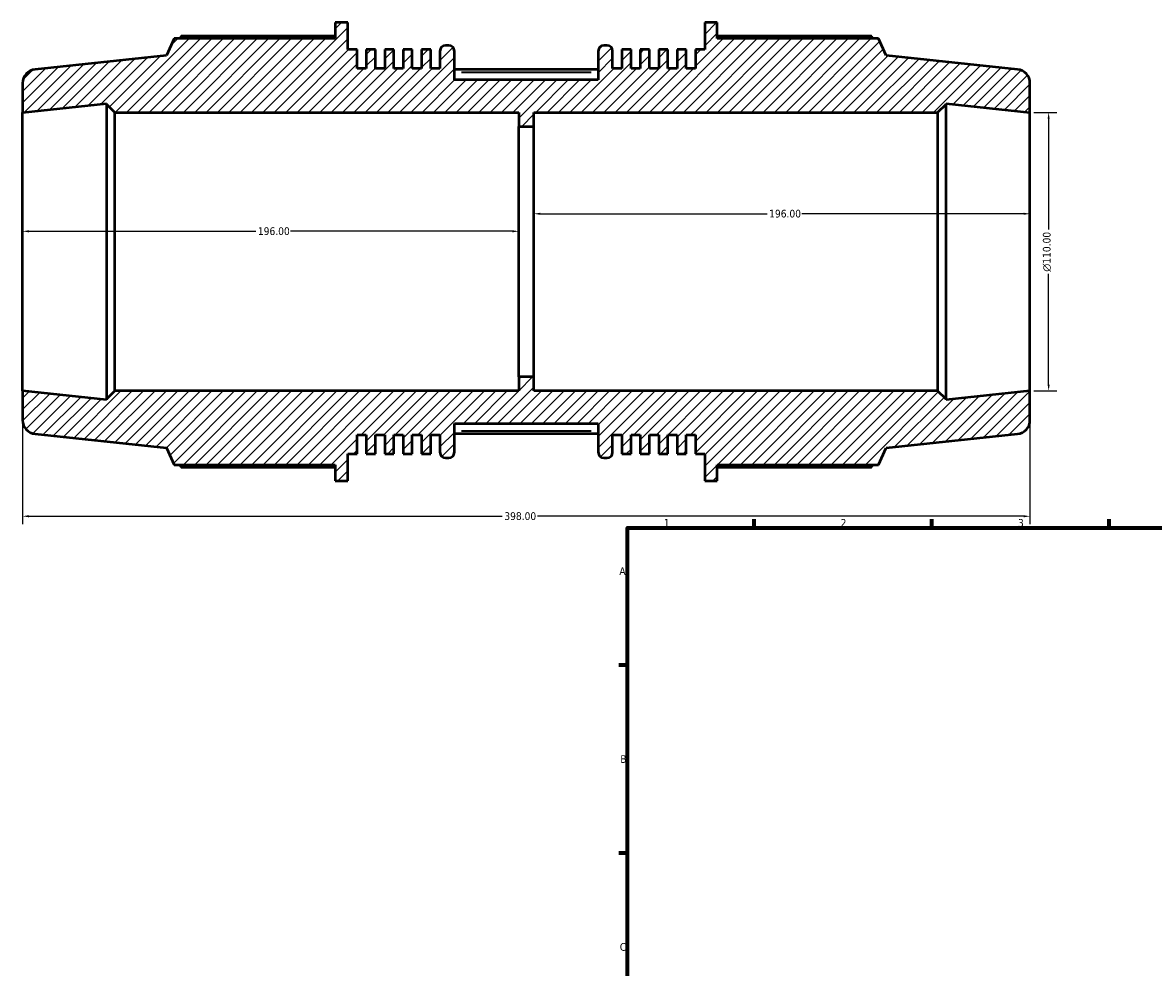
# Model space of a CAD drawing. Header units: millimetres. Extents: x -219 to 1323, y -71 to 933.
# Tile 2 of 6: x -219 to 228, y 400 to 774. Entities that reach past the tile are written whole.
import ezdxf

# ---------------------------------------------------------------- set-up
doc = ezdxf.new("R2010")
doc.units = ezdxf.units.MM
for name, color, linetype, lineweight in [('Border (ANSI)', 7, 'Continuous', 70), ('Dimension (ANSI)', 7, 'Continuous', 25), ('Hatch (ANSI)', 7, 'Continuous', 18), ('Visible (ANSI)', 7, 'Continuous', 50), ('Visible Narrow (ANSI)', 7, 'Continuous', 35)]:
    doc.layers.add(name, color=color, linetype=linetype, lineweight=lineweight)
doc.styles.add('Note Text (ANSI)', font='tahoma.ttf')
doc.dimstyles.new('Default - mm (ANSI)', dxfattribs={"dimtxt": 3.048, "dimasz": 2.5, "dimexe": 3.175, "dimexo": 1.6002, "dimgap": 0.8, "dimtad": 0, "dimtoh": 1, "dimrnd": 1e-08, "dimzin": 4, "dimdsep": 46, "dimtxsty": 'Note Text (ANSI)', "dimcen": 0.09, "dimdle": 10, "dimclrd": 256, "dimclre": 256, "dimclrt": 256, "dimadec": 1, "dimazin": 1, "dimtfac": 1, "dimtofl": 0, "dimtmove": 0, "dimatfit": 3, "dimfxl": 1, "dimtolj": 1, "dimtzin": 4, "dimlwd": -1, "dimlwe": -1, "dimarcsym": 0})

# ---------------------------------------------------------------- blocks, each defined once
blk = doc.blocks.new('Borders Default Border')
at = {"layer": 'Border (ANSI)'}
for p, q in [((70.08, 574), (70.08, 577.45)), ((140.17, 574), (140.17, 577.45)), ((210.25, 574), (210.25, 577.45)), ((20, 519.75), (16.55, 519.75)), ((20, 445.5), (16.55, 445.5))]:
    blk.add_line(p, q, dxfattribs=at)
at = {"layer": 'Border (ANSI)', "flags": 128}
blk.add_lwpolyline([(20, 20), (20, 574), (821, 574), (821, 20), (20, 20)], dxfattribs=at)
at = {"layer": 'Border (ANSI)', "char_height": 3.05, "attachment_point": 7, "style": 'Note Text (ANSI)'}
for s, insert in [('1', (34.35, 574.4)), ('2', (104.2, 574.4)), ('3', (174.26, 574.34)), ('A', (16.78, 555.35)), ('B', (17.15, 481.1)), ('C', (16.95, 406.8))]:
    blk.add_mtext(s, dxfattribs=dict(at, insert=insert))
blk = doc.blocks.new('*D7')
at = {"layer": 'Defpoints', "color": 0, "transparency": 16777216}
for p in [(179, 738.07), (179, 628.07), (186.39, 628.07)]:
    blk.add_point(p, dxfattribs=at)
at = {"layer": 'Dimension (ANSI)', "transparency": 16777216}
for p, q in [((180.6, 738.07), (189.56, 738.07)), ((186.39, 735.57), (186.39, 691.79)), ((186.39, 630.57), (186.39, 674.35)), ((180.6, 628.07), (189.56, 628.07))]:
    blk.add_line(p, q, dxfattribs=at)
for points in [[(185.97, 735.57), (186.8, 735.57), (186.39, 738.07)], [(185.97, 630.57), (186.8, 630.57), (186.39, 628.07)]]:
    blk.add_solid(points, dxfattribs=at)
at = {"layer": 'Dimension (ANSI)', "transparency": 16777216, "insert": (184.09, 675.15), "char_height": 3.048, "attachment_point": 1, "rotation": 90, "style": 'Note Text (ANSI)'}
blk.add_mtext('\\A1;\\fAIGDT|b0|i0;\\H3.0480;\\ln\\fTahoma|b0|i0;\\H3.0480;110.00', dxfattribs=at)
blk = doc.blocks.new('*D8')
at = {"layer": 'Defpoints', "color": 0, "transparency": 16777216}
for p in [(-17, 698.05), (-17, 683.07), (179, 683.07)]:
    blk.add_point(p, dxfattribs=at)
at = {"layer": 'Dimension (ANSI)', "transparency": 16777216}
for p, q in [((-14.5, 698.05), (75.16, 698.05)), ((176.5, 698.05), (88.84, 698.05))]:
    blk.add_line(p, q, dxfattribs=at)
for points in [[(-14.5, 698.46), (-14.5, 697.63), (-17, 698.05)], [(176.5, 698.46), (176.5, 697.63), (179, 698.05)]]:
    blk.add_solid(points, dxfattribs=at)
at = {"layer": 'Dimension (ANSI)', "transparency": 16777216, "insert": (75.96, 699.63), "char_height": 3.048, "attachment_point": 1, "style": 'Note Text (ANSI)'}
blk.add_mtext('\\A1;196.00', dxfattribs=at)
blk = doc.blocks.new('*D9')
at = {"layer": 'Defpoints', "color": 0, "transparency": 16777216}
for p in [(-219, 691.12), (-219, 683.07), (-23, 683.07)]:
    blk.add_point(p, dxfattribs=at)
at = {"layer": 'Dimension (ANSI)', "transparency": 16777216}
for p, q in [((-216.5, 691.12), (-126.84, 691.12)), ((-25.5, 691.12), (-113.16, 691.12))]:
    blk.add_line(p, q, dxfattribs=at)
for points in [[(-216.5, 691.54), (-216.5, 690.7), (-219, 691.12)], [(-25.5, 691.54), (-25.5, 690.7), (-23, 691.12)]]:
    blk.add_solid(points, dxfattribs=at)
at = {"layer": 'Dimension (ANSI)', "transparency": 16777216, "insert": (-126.04, 692.71), "char_height": 3.048, "attachment_point": 1, "style": 'Note Text (ANSI)'}
blk.add_mtext('\\A1;196.00', dxfattribs=at)
blk = doc.blocks.new('*D10')
at = {"layer": 'Defpoints', "color": 0, "transparency": 16777216}
for p in [(-219, 628.07), (179, 628.07), (179, 578.54)]:
    blk.add_point(p, dxfattribs=at)
at = {"layer": 'Dimension (ANSI)', "transparency": 16777216}
for p, q in [((-219, 626.47), (-219, 575.36)), ((179, 626.47), (179, 575.36)), ((-216.5, 578.54), (-29.47, 578.54)), ((176.5, 578.54), (-15.52, 578.54))]:
    blk.add_line(p, q, dxfattribs=at)
for points in [[(-216.5, 578.96), (-216.5, 578.12), (-219, 578.54)], [(176.5, 578.96), (176.5, 578.12), (179, 578.54)]]:
    blk.add_solid(points, dxfattribs=at)
at = {"layer": 'Dimension (ANSI)', "transparency": 16777216, "insert": (-28.67, 580.13), "char_height": 3.048, "attachment_point": 1, "style": 'Note Text (ANSI)'}
blk.add_mtext('\\A1;398.00', dxfattribs=at)

msp = doc.modelspace()

# ---------------------------------------------------------------- hatches: boundary and pattern name
at = {"layer": 'Hatch (ANSI)'}
h = msp.add_hatch(dxfattribs=at)
h.set_pattern_fill('ANSI31', color=256, scale=25.4, style=0)
h.set_pattern_definition([(45, (0, 0), (-2.245064, 2.245064), [])])
edge = h.paths.add_edge_path()
edge.add_ellipse((173.504, 616.52), major_axis=(0.575, -5.47), ratio=1, start_angle=0, end_angle=84)
edge.add_line((179.004, 616.52), (179.004, 628.068))
edge.add_line((179.004, 628.068), (145.837, 624.582))
edge.add_line((145.837, 624.582), (145.837, 624.768))
edge.add_line((145.837, 624.768), (142.537, 628.068))
edge.add_line((142.537, 628.068), (-16.996, 628.068))
edge.add_line((-16.996, 628.068), (-16.996, 633.568))
edge.add_line((-16.996, 633.568), (-22.996, 633.568))
edge.add_line((-22.996, 633.568), (-22.996, 628.068))
edge.add_line((-22.996, 628.068), (-182.53, 628.068))
edge.add_line((-182.53, 628.068), (-185.83, 624.768))
edge.add_line((-185.83, 624.768), (-185.83, 624.582))
edge.add_line((-185.83, 624.582), (-218.996, 628.068))
edge.add_line((-218.996, 628.068), (-218.996, 616.52))
edge.add_ellipse((-213.496, 616.52), major_axis=(-5.5, 0), ratio=1, start_angle=0, end_angle=84)
edge.add_line((-214.071, 611.051), (-162.139, 605.592))
edge.add_line((-162.139, 605.592), (-159.161, 598.903))
edge.add_line((-159.161, 598.903), (-95.474, 598.903))
edge.add_line((-95.474, 598.903), (-95.474, 592.568))
edge.add_line((-95.474, 592.568), (-90.499, 592.568))
edge.add_line((-90.499, 592.568), (-90.499, 603.247))
edge.add_line((-90.499, 603.247), (-86.86, 603.247))
edge.add_line((-86.86, 603.247), (-86.86, 610.668))
edge.add_line((-86.86, 610.668), (-83.221, 610.668))
edge.add_line((-83.221, 610.668), (-83.221, 603.247))
edge.add_line((-83.221, 603.247), (-79.583, 603.247))
edge.add_line((-79.583, 603.247), (-79.583, 610.668))
edge.add_line((-79.583, 610.668), (-75.944, 610.668))
edge.add_line((-75.944, 610.668), (-75.944, 603.247))
edge.add_line((-75.944, 603.247), (-72.305, 603.247))
edge.add_line((-72.305, 603.247), (-72.305, 610.668))
edge.add_line((-72.305, 610.668), (-68.666, 610.668))
edge.add_line((-68.666, 610.668), (-68.666, 603.247))
edge.add_line((-68.666, 603.247), (-65.027, 603.247))
edge.add_line((-65.027, 603.247), (-65.027, 610.668))
edge.add_line((-65.027, 610.668), (-61.388, 610.668))
edge.add_line((-61.388, 610.668), (-61.388, 603.247))
edge.add_line((-61.388, 603.247), (-57.749, 603.247))
edge.add_line((-57.749, 603.247), (-57.749, 610.668))
edge.add_line((-57.749, 610.668), (-54.111, 610.668))
edge.add_line((-54.111, 610.668), (-54.111, 603.818))
edge.add_ellipse((-51.911, 603.818), major_axis=(-2.2, 0), ratio=1, start_angle=0, end_angle=90)
edge.add_line((-51.911, 601.618), (-50.625, 601.618))
edge.add_ellipse((-50.625, 603.818), major_axis=(0, -2.2), ratio=1, start_angle=0, end_angle=90)
edge.add_line((-48.425, 603.818), (-48.425, 615.193))
edge.add_line((-48.425, 615.193), (8.432, 615.193))
edge.add_line((8.432, 615.193), (8.432, 603.818))
edge.add_ellipse((10.632, 603.818), major_axis=(-2.2, 0), ratio=1, start_angle=0, end_angle=90)
edge.add_line((10.632, 601.618), (11.918, 601.618))
edge.add_ellipse((11.918, 603.818), major_axis=(0, -2.2), ratio=1, start_angle=0, end_angle=90)
edge.add_line((14.118, 603.818), (14.118, 610.668))
edge.add_line((14.118, 610.668), (17.757, 610.668))
edge.add_line((17.757, 610.668), (17.757, 603.247))
edge.add_line((17.757, 603.247), (21.396, 603.247))
edge.add_line((21.396, 603.247), (21.396, 610.668))
edge.add_line((21.396, 610.668), (25.035, 610.668))
edge.add_line((25.035, 610.668), (25.035, 603.247))
edge.add_line((25.035, 603.247), (28.673, 603.247))
edge.add_line((28.673, 603.247), (28.673, 610.668))
edge.add_line((28.673, 610.668), (32.312, 610.668))
edge.add_line((32.312, 610.668), (32.312, 603.247))
edge.add_line((32.312, 603.247), (35.951, 603.247))
edge.add_line((35.951, 603.247), (35.951, 610.668))
edge.add_line((35.951, 610.668), (39.59, 610.668))
edge.add_line((39.59, 610.668), (39.59, 603.247))
edge.add_line((39.59, 603.247), (43.229, 603.247))
edge.add_line((43.229, 603.247), (43.229, 610.668))
edge.add_line((43.229, 610.668), (46.868, 610.668))
edge.add_line((46.868, 610.668), (46.868, 603.247))
edge.add_line((46.868, 603.247), (50.507, 603.247))
edge.add_line((50.507, 603.247), (50.507, 592.568))
edge.add_line((50.507, 592.568), (55.482, 592.568))
edge.add_line((55.482, 592.568), (55.482, 598.903))
edge.add_line((55.482, 598.903), (119.168, 598.903))
edge.add_line((119.168, 598.903), (122.147, 605.592))
edge.add_line((122.147, 605.592), (174.079, 611.051))
edge = h.paths.add_edge_path()
edge.add_ellipse((173.504, 749.616), major_axis=(5.5, 0), ratio=1, start_angle=0, end_angle=84)
edge.add_line((174.079, 755.086), (122.147, 760.544))
edge.add_line((122.147, 760.544), (119.168, 767.233))
edge.add_line((119.168, 767.233), (55.482, 767.233))
edge.add_line((55.482, 767.233), (55.482, 773.568))
edge.add_line((55.482, 773.568), (50.507, 773.568))
edge.add_line((50.507, 773.568), (50.507, 762.889))
edge.add_line((50.507, 762.889), (46.868, 762.889))
edge.add_line((46.868, 762.889), (46.868, 755.468))
edge.add_line((46.868, 755.468), (43.229, 755.468))
edge.add_line((43.229, 755.468), (43.229, 762.889))
edge.add_line((43.229, 762.889), (39.59, 762.889))
edge.add_line((39.59, 762.889), (39.59, 755.468))
edge.add_line((39.59, 755.468), (35.951, 755.468))
edge.add_line((35.951, 755.468), (35.951, 762.889))
edge.add_line((35.951, 762.889), (32.312, 762.889))
edge.add_line((32.312, 762.889), (32.312, 755.468))
edge.add_line((32.312, 755.468), (28.673, 755.468))
edge.add_line((28.673, 755.468), (28.673, 762.889))
edge.add_line((28.673, 762.889), (25.035, 762.889))
edge.add_line((25.035, 762.889), (25.035, 755.468))
edge.add_line((25.035, 755.468), (21.396, 755.468))
edge.add_line((21.396, 755.468), (21.396, 762.889))
edge.add_line((21.396, 762.889), (17.757, 762.889))
edge.add_line((17.757, 762.889), (17.757, 755.468))
edge.add_line((17.757, 755.468), (14.118, 755.468))
edge.add_line((14.118, 755.468), (14.118, 762.318))
edge.add_ellipse((11.918, 762.318), major_axis=(2.2, 0), ratio=1, start_angle=0, end_angle=90)
edge.add_line((11.918, 764.518), (10.632, 764.518))
edge.add_ellipse((10.632, 762.318), major_axis=(0, 2.2), ratio=1, start_angle=0, end_angle=90)
edge.add_line((8.432, 762.318), (8.432, 750.943))
edge.add_line((8.432, 750.943), (-48.425, 750.943))
edge.add_line((-48.425, 750.943), (-48.425, 762.318))
edge.add_ellipse((-50.625, 762.318), major_axis=(2.2, 0), ratio=1, start_angle=0, end_angle=90)
edge.add_line((-50.625, 764.518), (-51.911, 764.518))
edge.add_ellipse((-51.911, 762.318), major_axis=(0, 2.2), ratio=1, start_angle=0, end_angle=90)
edge.add_line((-54.111, 762.318), (-54.111, 755.468))
edge.add_line((-54.111, 755.468), (-57.749, 755.468))
edge.add_line((-57.749, 755.468), (-57.749, 762.889))
edge.add_line((-57.749, 762.889), (-61.388, 762.889))
edge.add_line((-61.388, 762.889), (-61.388, 755.468))
edge.add_line((-61.388, 755.468), (-65.027, 755.468))
edge.add_line((-65.027, 755.468), (-65.027, 762.889))
edge.add_line((-65.027, 762.889), (-68.666, 762.889))
edge.add_line((-68.666, 762.889), (-68.666, 755.468))
edge.add_line((-68.666, 755.468), (-72.305, 755.468))
edge.add_line((-72.305, 755.468), (-72.305, 762.889))
edge.add_line((-72.305, 762.889), (-75.944, 762.889))
edge.add_line((-75.944, 762.889), (-75.944, 755.468))
edge.add_line((-75.944, 755.468), (-79.583, 755.468))
edge.add_line((-79.583, 755.468), (-79.583, 762.889))
edge.add_line((-79.583, 762.889), (-83.221, 762.889))
edge.add_line((-83.221, 762.889), (-83.221, 755.468))
edge.add_line((-83.221, 755.468), (-86.86, 755.468))
edge.add_line((-86.86, 755.468), (-86.86, 762.889))
edge.add_line((-86.86, 762.889), (-90.499, 762.889))
edge.add_line((-90.499, 762.889), (-90.499, 773.568))
edge.add_line((-90.499, 773.568), (-95.474, 773.568))
edge.add_line((-95.474, 773.568), (-95.474, 767.233))
edge.add_line((-95.474, 767.233), (-159.161, 767.233))
edge.add_line((-159.161, 767.233), (-162.139, 760.544))
edge.add_line((-162.139, 760.544), (-214.071, 755.086))
edge.add_ellipse((-213.496, 749.616), major_axis=(-0.575, 5.47), ratio=1, start_angle=0, end_angle=84)
edge.add_line((-218.996, 749.616), (-218.996, 738.068))
edge.add_line((-218.996, 738.068), (-185.83, 741.554))
edge.add_line((-185.83, 741.554), (-185.83, 741.368))
edge.add_line((-185.83, 741.368), (-182.53, 738.068))
edge.add_line((-182.53, 738.068), (-22.996, 738.068))
edge.add_line((-22.996, 738.068), (-22.996, 732.568))
edge.add_line((-22.996, 732.568), (-16.996, 732.568))
edge.add_line((-16.996, 732.568), (-16.996, 738.068))
edge.add_line((-16.996, 738.068), (142.537, 738.068))
edge.add_line((142.537, 738.068), (145.837, 741.368))
edge.add_line((145.837, 741.368), (145.837, 741.554))
edge.add_line((145.837, 741.554), (179.004, 738.068))
edge.add_line((179.004, 738.068), (179.004, 749.616))

# ---------------------------------------------------------------- linework, layer by layer
at = {"layer": 'Visible (ANSI)'}
for p, q in [((-90.499, 773.568), (-95.474, 773.568)), ((-95.474, 773.568), (-95.474, 767.233)), ((-90.499, 762.889), (-90.499, 773.568)), ((55.482, 773.568), (50.507, 773.568)), ((50.507, 773.568), (50.507, 762.889)), ((55.482, 767.233), (55.482, 773.568)), ((-159.161, 767.233), (-162.139, 760.544)), ((-95.474, 767.233), (-159.161, 767.233)), ((-95.474, 768.222), (-156.34, 768.222)), ((-50.625, 764.518), (-51.911, 764.518)), ((11.918, 764.518), (10.632, 764.518)), ((116.348, 768.222), (55.482, 768.222)), ((119.168, 767.233), (55.482, 767.233)), ((122.147, 760.544), (119.168, 767.233)), ((-162.139, 760.544), (-214.071, 755.086)), ((-86.86, 762.889), (-90.499, 762.889)), ((-86.86, 755.468), (-86.86, 762.889)), ((-79.583, 762.889), (-83.221, 762.889)), ((-83.221, 762.889), (-83.221, 755.468)), ((-79.583, 755.468), (-79.583, 762.889)), ((-72.305, 762.889), (-75.944, 762.889)), ((-75.944, 762.889), (-75.944, 755.468)), ((-72.305, 755.468), (-72.305, 762.889)), ((-65.027, 762.889), (-68.666, 762.889)), ((-68.666, 762.889), (-68.666, 755.468)), ((-65.027, 755.468), (-65.027, 762.889)), ((-57.749, 762.889), (-61.388, 762.889)), ((-61.388, 762.889), (-61.388, 755.468)), ((-57.749, 755.468), (-57.749, 762.889)), ((-54.111, 762.318), (-54.111, 755.468)), ((-48.425, 750.943), (-48.425, 762.318)), ((8.432, 762.318), (8.432, 750.943)), ((14.118, 755.468), (14.118, 762.318)), ((21.396, 762.889), (17.757, 762.889)), ((17.757, 762.889), (17.757, 755.468)), ((21.396, 755.468), (21.396, 762.889)), ((28.673, 762.889), (25.035, 762.889)), ((25.035, 762.889), (25.035, 755.468)), ((28.673, 755.468), (28.673, 762.889)), ((35.951, 762.889), (32.312, 762.889)), ((32.312, 762.889), (32.312, 755.468)), ((35.951, 755.468), (35.951, 762.889)), ((43.229, 762.889), (39.59, 762.889)), ((39.59, 762.889), (39.59, 755.468)), ((43.229, 755.468), (43.229, 762.889)), ((50.507, 762.889), (46.868, 762.889)), ((46.868, 762.889), (46.868, 755.468)), ((174.079, 755.086), (122.147, 760.544)), ((-83.221, 755.468), (-86.86, 755.468)), ((-75.944, 755.468), (-79.583, 755.468)), ((-68.666, 755.468), (-72.305, 755.468)), ((-61.388, 755.468), (-65.027, 755.468)), ((-54.111, 755.468), (-57.749, 755.468)), ((17.757, 755.468), (14.118, 755.468)), ((25.035, 755.468), (21.396, 755.468)), ((32.312, 755.468), (28.673, 755.468)), ((39.59, 755.468), (35.951, 755.468)), ((46.868, 755.468), (43.229, 755.468)), ((8.432, 755.034), (-48.425, 755.034)), ((8.432, 750.943), (-48.425, 750.943)), ((-218.996, 749.616), (-218.996, 738.068)), ((179.004, 738.068), (179.004, 749.616)), ((-218.996, 738.068), (-185.83, 741.554)), ((-218.996, 628.068), (-218.996, 738.068)), ((-185.83, 741.554), (-185.83, 741.368)), ((-185.83, 741.368), (-182.53, 738.068)), ((-185.83, 741.368), (-185.83, 624.768)), ((-182.53, 738.068), (-22.996, 738.068)), ((-182.53, 628.068), (-182.53, 738.068)), ((-22.996, 738.068), (-22.996, 732.568)), ((-16.996, 732.568), (-16.996, 738.068)), ((-16.996, 738.068), (142.537, 738.068)), ((142.537, 738.068), (145.837, 741.368)), ((142.537, 738.068), (142.537, 628.068)), ((145.837, 741.368), (145.837, 741.554)), ((145.837, 741.554), (179.004, 738.068)), ((145.837, 624.768), (145.837, 741.368)), ((179.004, 628.068), (179.004, 738.068)), ((-22.996, 732.568), (-16.996, 732.568)), ((-22.996, 633.568), (-22.996, 732.568)), ((-16.996, 633.568), (-16.996, 732.568)), ((-16.996, 633.568), (-22.996, 633.568)), ((-22.996, 633.568), (-22.996, 628.068)), ((-16.996, 628.068), (-16.996, 633.568)), ((-185.83, 624.582), (-218.996, 628.068)), ((-218.996, 628.068), (-218.996, 616.52)), ((-182.53, 628.068), (-185.83, 624.768)), ((-22.996, 628.068), (-182.53, 628.068)), ((142.537, 628.068), (-16.996, 628.068)), ((145.837, 624.768), (142.537, 628.068)), ((179.004, 628.068), (145.837, 624.582)), ((179.004, 616.52), (179.004, 628.068)), ((-185.83, 624.768), (-185.83, 624.582)), ((145.837, 624.582), (145.837, 624.768)), ((-48.425, 603.818), (-48.425, 615.193)), ((-48.425, 615.193), (8.432, 615.193)), ((8.432, 615.193), (8.432, 603.818)), ((-214.071, 611.051), (-162.139, 605.592)), ((-86.86, 603.247), (-86.86, 610.668)), ((-86.86, 610.668), (-83.221, 610.668)), ((-83.221, 610.668), (-83.221, 603.247)), ((-79.583, 603.247), (-79.583, 610.668)), ((-79.583, 610.668), (-75.944, 610.668)), ((-75.944, 610.668), (-75.944, 603.247)), ((-72.305, 603.247), (-72.305, 610.668)), ((-72.305, 610.668), (-68.666, 610.668)), ((-68.666, 610.668), (-68.666, 603.247)), ((-65.027, 603.247), (-65.027, 610.668)), ((-65.027, 610.668), (-61.388, 610.668)), ((-61.388, 610.668), (-61.388, 603.247)), ((-57.749, 603.247), (-57.749, 610.668)), ((-57.749, 610.668), (-54.111, 610.668)), ((-54.111, 610.668), (-54.111, 603.818)), ((8.432, 611.103), (-48.425, 611.103)), ((14.118, 603.818), (14.118, 610.668)), ((14.118, 610.668), (17.757, 610.668)), ((17.757, 610.668), (17.757, 603.247)), ((21.396, 603.247), (21.396, 610.668)), ((21.396, 610.668), (25.035, 610.668)), ((25.035, 610.668), (25.035, 603.247)), ((28.673, 603.247), (28.673, 610.668)), ((28.673, 610.668), (32.312, 610.668)), ((32.312, 610.668), (32.312, 603.247)), ((35.951, 603.247), (35.951, 610.668)), ((35.951, 610.668), (39.59, 610.668)), ((39.59, 610.668), (39.59, 603.247)), ((43.229, 603.247), (43.229, 610.668)), ((43.229, 610.668), (46.868, 610.668)), ((46.868, 610.668), (46.868, 603.247)), ((122.147, 605.592), (174.079, 611.051)), ((-162.139, 605.592), (-159.161, 598.903)), ((-90.499, 592.568), (-90.499, 603.247)), ((-90.499, 603.247), (-86.86, 603.247)), ((-83.221, 603.247), (-79.583, 603.247)), ((-75.944, 603.247), (-72.305, 603.247)), ((-68.666, 603.247), (-65.027, 603.247)), ((-61.388, 603.247), (-57.749, 603.247)), ((17.757, 603.247), (21.396, 603.247)), ((25.035, 603.247), (28.673, 603.247)), ((32.312, 603.247), (35.951, 603.247)), ((39.59, 603.247), (43.229, 603.247)), ((46.868, 603.247), (50.507, 603.247)), ((50.507, 603.247), (50.507, 592.568)), ((119.168, 598.903), (122.147, 605.592)), ((-159.161, 598.903), (-95.474, 598.903)), ((-95.474, 598.903), (-95.474, 592.568)), ((-51.911, 601.618), (-50.625, 601.618)), ((10.632, 601.618), (11.918, 601.618)), ((55.482, 592.568), (55.482, 598.903)), ((55.482, 598.903), (119.168, 598.903)), ((-156.34, 597.914), (-95.474, 597.914)), ((55.482, 597.914), (116.348, 597.914)), ((-95.474, 592.568), (-90.499, 592.568)), ((50.507, 592.568), (55.482, 592.568))]:
    msp.add_line(p, q, dxfattribs=at)
for centre, radius, start, end in [((-51.911, 762.318), 2.2, 90, 180), ((-50.625, 762.318), 2.2, 0, 90), ((10.632, 762.318), 2.2, 90, 180), ((11.918, 762.318), 2.2, 0, 90), ((-213.496, 749.616), 5.5, 96, 180), ((173.504, 749.616), 5.5, 0, 84), ((-213.496, 616.52), 5.5, 180, 264), ((173.504, 616.52), 5.5, 276, 0), ((-51.911, 603.818), 2.2, 180, 270), ((-50.625, 603.818), 2.2, 270, 0), ((10.632, 603.818), 2.2, 180, 270), ((11.918, 603.818), 2.2, 270, 0)]:
    msp.add_arc(centre, radius, start, end, dxfattribs=at)
for points, weights in [([(-156.34, 768.222), (-156.697, 767.723), (-157.043, 767.233)], [1, 1.00070881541, 1.00126976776]), ([(117.05, 767.233), (116.705, 767.723), (116.348, 768.222)], [1.00126976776, 1.00070881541, 1]), ([(-157.043, 598.903), (-156.697, 598.413), (-156.34, 597.914)], [1.00126976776, 1.00070881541, 1]), ([(116.348, 597.914), (116.705, 598.413), (117.05, 598.903)], [1, 1.00070881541, 1.00126976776])]:
    msp.add_rational_spline(points, weights, degree=2, dxfattribs=at)
at = {"layer": 'Visible Narrow (ANSI)'}
for p, q in [((-45.582, 753.934), (5.589, 753.934)), ((5.589, 612.203), (-45.582, 612.203))]:
    msp.add_line(p, q, dxfattribs=at)

# ---------------------------------------------------------------- block references
msp.add_blockref('Borders Default Border', (0, 0))

# ---------------------------------------------------------------- dimensions: what is measured, and where the dimension line sits
at = {"layer": 'Dimension (ANSI)'}
dim = msp.add_linear_dim(base=(186.388, 628.068), p1=(179.004, 738.068), p2=(179.004, 628.068), angle=90, text='\\fAIGDT|b0|i0;\\H3.0480;\\ln\\fTahoma|b0|i0;\\H3.0480;<>', dimstyle='Default - mm (ANSI)', override={"dimtoh": 0, "dimdec": 2, "dimtp": 0, "dimtm": 0, "dimtdec": 2, "dimatfit": 1}, dxfattribs=at)
dim.commit()
dim.dimension.update_dxf_attribs({"geometry": '*D7', "text_midpoint": (186.388, 683.068), "dimtype": 160})
for base, p1, p2, override, picture, middle in [((-16.996, 698.047), (179.004, 683.068), (-16.996, 683.068), {"dimtoh": 0, "dimdec": 2, "dimse1": 1, "dimse2": 1, "dimtp": 0, "dimtm": 0, "dimtdec": 2, "dimatfit": 1}, '*D8', (82.004, 698.047)), ((-218.996, 691.119), (-22.996, 683.068), (-218.996, 683.068), {"dimtoh": 0, "dimdec": 2, "dimse1": 1, "dimse2": 1, "dimtp": 0, "dimtm": 0, "dimtdec": 2, "dimatfit": 1}, '*D9', (-119.996, 691.119)), ((179.004, 578.54), (-218.996, 628.068), (179.004, 628.068), {"dimtoh": 0, "dimdec": 2, "dimtp": 0, "dimtm": 0, "dimtdec": 2, "dimatfit": 1}, '*D10', (-22.496, 578.54))]:
    dim = msp.add_linear_dim(base=base, p1=p1, p2=p2, angle=180, dimstyle='Default - mm (ANSI)', override=override, dxfattribs=at)
    dim.commit()
    dim.dimension.update_dxf_attribs({"geometry": picture, "text_midpoint": middle, "dimtype": 160})

doc.saveas('drawing.dxf')
